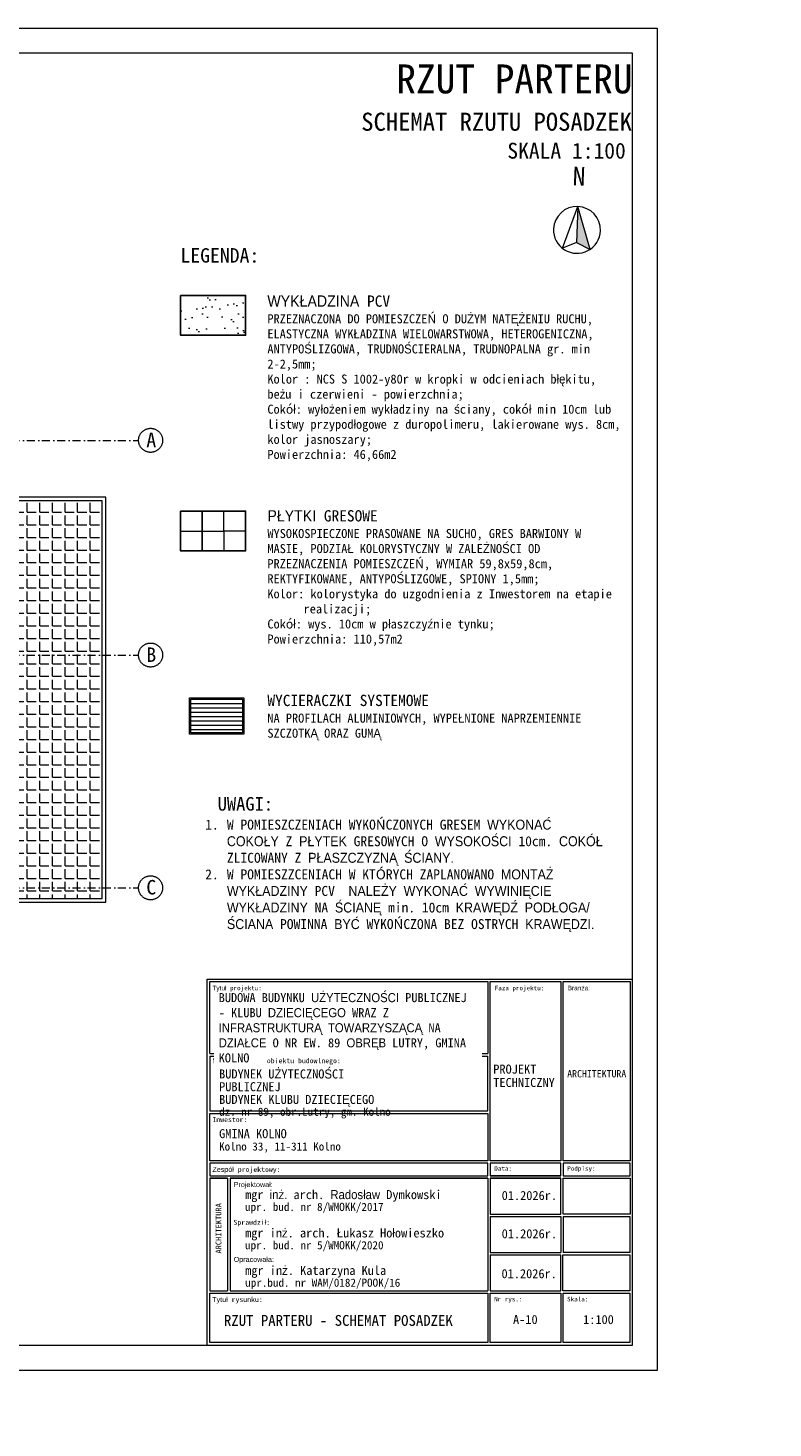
# Model space of a CAD drawing. Header units: millimetres. Extents: x -1373 to 28294, y -9636 to 187.
# Tile 44 of 133: x 10621 to 12268, y -9636 to -6539. Entities that reach past the tile are written whole.
import ezdxf
from ezdxf.enums import TextEntityAlignment as Align

# ---------------------------------------------------------------- set-up
doc = ezdxf.new("R2010")
doc.units = ezdxf.units.MM
doc.set_wipeout_variables(frame=1)
doc.linetypes.add('Kreski i kropki', pattern=[335.138881, 176.388884, -88.194442, 0, -70.555556])
doc.linetypes.add('Wipeout_Contour', pattern=[1000, 0, -1000])
for name, color, linetype, lineweight in [('_k_krawężnik', 252, 'Continuous', 13), ('_k_kreskowanie', 250, 'Continuous', 9), ('_k_opis', 7, 'Continuous', 13), ('_k_osie', 142, 'Kreski i kropki', 13), ('_k_sufit', 7, 'Continuous', 25), ('_k_tabela', 7, 'Continuous', 13), ('_k_widok', 7, 'Continuous', 18), ('Nowe_320-W Umeblowanie_Nr_pióra__1', 7, 'Continuous', 13)]:
    doc.layers.add(name, color=color, linetype=linetype, lineweight=lineweight)
doc.layers.add('Nowe_320-W Umeblowanie', color=7, linetype='Continuous')
doc.styles.add('GENERATED_STYLE_1', font='MS Gothic.ttf')
doc.styles.add('GENERATED_STYLE_2', font='MS Gothic.ttf')
doc.styles.add('Katarzyna', font='MS Gothic.ttf')

# ---------------------------------------------------------------- blocks, each defined once
blk = doc.blocks.new('tabela_arch')
at = {"layer": '_k_tabela', "ltscale": 1000}
for p, q in [((-940, 810.8), (0, 810.8)), ((-940, 0), (-940, 810.8)), ((-934.6, 805.5), (-319.3, 805.5)), ((-934.6, 645.9), (-934.6, 805.5)), ((-319.3, 805.5), (-319.3, 645.9)), ((-314.3, 805.5), (-158, 805.5)), ((-314.3, 408.5), (-314.3, 805.5)), ((-158, 805.5), (-158, 408.5)), ((-153, 805.5), (-5, 805.5)), ((-153, 408.5), (-153, 805.5)), ((-5, 805.5), (-5, 408.5)), ((0, 810.8), (0, 0)), ((-934.6, 645.9), (-319.3, 645.9)), ((-934.6, 640.5), (-934.6, 519.2)), ((-934.6, 640.5), (-319.3, 640.5)), ((-319.3, 519.2), (-319.3, 640.5)), ((-934.6, 519.2), (-319.3, 519.2)), ((-934.6, 513.8), (-319.3, 513.8)), ((-934.6, 408.5), (-934.6, 513.8)), ((-319.3, 513.8), (-319.3, 408.5)), ((-319.3, 408.5), (-934.6, 408.5)), ((-319.3, 403.6), (-934.6, 403.6)), ((-934.6, 403.6), (-934.6, 375.6)), ((-319.3, 375.6), (-319.3, 403.6)), ((-158, 408.5), (-314.3, 408.5)), ((-158, 403.6), (-314.3, 403.6)), ((-314.3, 403.6), (-314.3, 375.6)), ((-158, 375.6), (-158, 403.6)), ((-5, 408.5), (-153, 408.5)), ((-5, 403.6), (-153, 403.6)), ((-153, 403.6), (-153, 375.6)), ((-5, 375.6), (-5, 403.6)), ((-934.6, 375.6), (-319.3, 375.6)), ((-314.3, 375.6), (-158, 375.6)), ((-158, 375.6), (-314.3, 375.6)), ((-153, 375.6), (-5, 375.6)), ((-934.6, 370.1), (-895, 370.1)), ((-895, 370.1), (-934.6, 370.1)), ((-934.6, 370.1), (-934.6, 121.3)), ((-889.5, 370.1), (-319.3, 370.1)), ((-319.3, 370.1), (-889.5, 370.1)), ((-319.3, 370.1), (-319.3, 121.3)), ((-314.3, 370.1), (-158, 370.1)), ((-158, 370.1), (-314.3, 370.1)), ((-314.3, 370.1), (-314.3, 290.8)), ((-158, 290.8), (-158, 370.1)), ((-153, 290.8), (-153, 370.1)), ((-153, 370.1), (-5, 370.1)), ((-5, 370.1), (-5, 290.8)), ((-319.3, 285.3), (-319.3, 121.3)), ((-314.3, 290.8), (-158, 290.8)), ((-314.3, 285.3), (-158, 285.3)), ((-314.3, 285.3), (-314.3, 206)), ((-314.3, 285.3), (-314.3, 206)), ((-158, 285.3), (-158, 206)), ((-158, 285.3), (-158, 206)), ((-5, 290.8), (-153, 290.8)), ((-153, 285.3), (-5.4, 285.3)), ((-153, 285.3), (-153, 206)), ((-153, 285.3), (-153, 206)), ((-5.4, 285.3), (-5.4, 206)), ((-5.4, 285.3), (-5.4, 206)), ((-934.6, 200.5), (-934.6, 121.3)), ((-314.6, 200.5), (-314.6, 121.3)), ((-314.3, 206), (-158, 206)), ((-314.3, 200.5), (-158, 200.5)), ((-158.4, 121.3), (-158.4, 200.5)), ((-153.4, 121.3), (-153.4, 200.5)), ((-153.4, 121.3), (-153.4, 200.5)), ((-5, 206), (-153, 206)), ((-153, 200.5), (-5.4, 200.5)), ((-5.4, 200.5), (-5.4, 121.3)), ((-5.4, 200.5), (-5.4, 121.3)), ((-934.6, 121.3), (-895, 121.3)), ((-934.6, 7), (-934.6, 115.8)), ((-934.6, 115.8), (-319.3, 115.8)), ((-889.5, 121.3), (-319.3, 121.3)), ((-319.3, 115.8), (-319.3, 7)), ((-314.3, 121.3), (-158, 121.3)), ((-314.3, 7), (-314.3, 115.8)), ((-314.3, 115.8), (-158, 115.8)), ((-158, 115.8), (-158, 7)), ((-5, 121.3), (-153, 121.3)), ((-153, 7), (-153, 115.8)), ((-153, 115.8), (-5.4, 115.8)), ((-5.4, 115.8), (-5.4, 7)), ((0, 0), (-940, 0)), ((-319.3, 7), (-934.6, 7)), ((-158, 7), (-314.3, 7)), ((-5.4, 7), (-153, 7))]:
    blk.add_line(p, q, dxfattribs=at)
for points in [[(-895, 370.1), (-895, 370.1), (-895, 121.3)], [(-889.5, 370.1), (-889.5, 121.3)]]:
    blk.add_lwpolyline(points, dxfattribs=at)
at = {"layer": '_k_tabela', "attachment_point": 1}
for s, insert, char_height, style in [('\\A1;Tytuł projektu:', (-928.6, 796.1), 10, 'GENERATED_STYLE_2'), ('\\A1;Faza projektu:', (-304.3, 796.1), 10, 'GENERATED_STYLE_2'), ('\\A1;Branża:', (-143, 796.1), 10, 'GENERATED_STYLE_2'), ('\\A1;Nazwa i adres obiektu budowlnego:', (-928.6, 635.8), 11, 'GENERATED_STYLE_2'), ('\\A1;ARCHITEKTURA', (-144, 609.5), 16, 'GENERATED_STYLE_2'), ('\\A1;Inwestor:', (-928.6, 505.6), 11, 'GENERATED_STYLE_1'), ('\\A1;Zespół projektowy:', (-928.6, 395.3), 11, 'GENERATED_STYLE_2'), ('\\A1;Data:', (-305.2, 396.9), 10, 'GENERATED_STYLE_2'), ('\\A1;Podpisy:', (-143.9, 396.9), 10, 'GENERATED_STYLE_2'), ('\\A1;Projektował:', (-881.5, 361.8), 11, 'GENERATED_STYLE_1'), ('\\A1;01{\\fMS Gothic|b0|i0|c128|p49;.202}6{\\fMS Gothic|b0|i0|c128|p49;r.}', (-288.9, 342.2), 20, 'GENERATED_STYLE_2'), ('\\A1;{\\fMS Gothic|b0|i0|c128|p49;Sprawdzi}ł{\\fMS Gothic|b0|i0|c128|p49;:}', (-881.9, 278.2), 11, 'GENERATED_STYLE_2'), ('\\A1;01{\\fMS Gothic|b0|i0|c128|p49;.202}6{\\fMS Gothic|b0|i0|c128|p49;r.}', (-288.9, 257.5), 20, 'GENERATED_STYLE_2'), ('\\A1;Opracowała:', (-881.5, 196.2), 11, 'GENERATED_STYLE_2'), ('\\A1;01{\\fMS Gothic|b0|i0|c128|p49;.202}6{\\fMS Gothic|b0|i0|c128|p49;r.}', (-289.3, 169.2), 20, 'GENERATED_STYLE_2'), ('\\A1;Tytuł rysunku:', (-929, 107.5), 11, 'GENERATED_STYLE_2'), ('\\A1;Nr rys.:', (-305.6, 107.9), 10, 'GENERATED_STYLE_2'), ('\\A1;Skala:', (-144.3, 107.9), 10, 'GENERATED_STYLE_2')]:
    blk.add_mtext(s, dxfattribs=dict(at, insert=insert, char_height=char_height, style=style))
at = {"layer": '_k_tabela', "insert": (-307.5, 621.7), "char_height": 20, "width": 151.282, "attachment_point": 1, "line_spacing_factor": 0.886929, "style": 'GENERATED_STYLE_2'}
blk.add_mtext('\\A1;{\\fMS Gothic|b0|i0|c128|p49;PROJEKT }TECHNICZNY', dxfattribs=at)
at = {"layer": '_k_tabela', "char_height": 20, "attachment_point": 1, "style": 'GENERATED_STYLE_2'}
for s, insert, line_spacing_factor in [('\\A1;{\\fMS Gothic|b0|i0|c128|p49;GMINA }KOLNO\\P{\\H0.9x;Kolno 33, 11-311 Kolno}', (-913.8, 478.9), 0.880579), ('\\A1;mgr inż. arch. Radosław Dymkowski\\P{\\H0.9x;upr. bud. nr 8/WMOKK/2017}', (-856.3, 344.1), 0.845413), ('\\A1;{\\fMS Gothic|b0|i0|c128|p49;mgr in}ż{\\fMS Gothic|b0|i0|c128|p49;. arch. }Ł{\\fMS Gothic|b0|i0|c128|p49;ukasz Ho}ł{\\fMS Gothic|b0|i0|c128|p49;owieszko\\P\\H0.9x;upr. bud. nr 5/WMOKK/20\\fMS Gothic|b0|i0|c238|p49;20}', (-856.3, 259.3), 0.845413), ('\\A1;{\\fMS Gothic|b0|i0|c128|p49;mgr in}ż{\\fMS Gothic|b0|i0|c128|p49;. Katarzyna Kula\\H0.9x;\\Pupr.bud. nr WAM/0182/POOK/16\\H1.1111x; }', (-856, 176.4), 0.845413)]:
    blk.add_mtext(s, dxfattribs=dict(at, insert=insert, line_spacing_factor=line_spacing_factor))
at = {"layer": '_k_tabela', "insert": (-921.6, 203.7), "char_height": 13, "attachment_point": 1, "rotation": 90, "line_spacing_factor": 0.845413, "style": 'GENERATED_STYLE_2'}
blk.add_mtext('\\A1;{\\fMS Gothic|b0|i0|c128|p49;ARCHITEKTURA}', dxfattribs=at)
at = {"layer": '_k_tabela', "insert": (-914.7, 779.9), "char_height": 20, "width": 572.544, "attachment_point": 1, "style": 'GENERATED_STYLE_2', "bg_fill": 2}
blk.add_mtext('\\A1;{\\fMS Gothic|b1|i0|c238|p49;BUDOWA BUDYNKU UŻYTECZNOŚCI PUBLICZNEJ - KLUBU DZIECIĘCEGO WRAZ Z INFRASTRUKTURĄ TOWARZYSZĄCĄ NA DZIAŁCE O NR EW. 89 OBRĘB LUTRY, GMINA KOLNO }', dxfattribs=at)
at = {"layer": '_k_tabela', "insert": (-913.8, 611), "char_height": 20, "width": 400.102, "attachment_point": 1, "line_spacing_factor": 0.845413, "style": 'GENERATED_STYLE_2'}
blk.add_mtext('\\A1;{\\fMS Gothic|b0|i0|c128|p49;BUDYNEK U}Ż{\\fMS Gothic|b0|i0|c128|p49;YTECZNO}Ś{\\fMS Gothic|b0|i0|c128|p49;CI PUBLICZNEJ \\P}BUDYNEK {\\fMS Gothic|b0|i0|c128|p49;KLUBU DZIECI}Ę{\\fMS Gothic|b0|i0|c128|p49;CEGO\\P\\H0.9x;dz. nr \\fMS Gothic|b0|i0|c238|p49;89,\\fMS Gothic|b0|i0|c128|p49; obr.\\fMS Gothic|b0|i0|c238|p49;Lutry, gm. Kolno}', dxfattribs=at)
blk = doc.blocks.new('Symbol północy 21')
at = {"layer": 'Nowe_320-W Umeblowanie', "linetype": 'Continuous', "lineweight": 0, "true_color": 0x000000}
blk.add_hatch(color=18, dxfattribs=at).paths.add_polyline_path([(0, 0.5), (0, -0.27), (0.294, -0.405)])
at = {"layer": 'Nowe_320-W Umeblowanie_Nr_pióra__1', "color": 7, "linetype": 'Continuous', "lineweight": 13}
for p, q in [((0, 0.5), (0, -0.27)), ((0.294, -0.405), (0, 0.5)), ((0, -0.27), (0.294, -0.405))]:
    blk.add_line(p, q, dxfattribs=at)
for start, end in [(0, 180), (180, 0)]:
    blk.add_arc((0, 0), 0.5, start, end, dxfattribs=at)
at = {"layer": 'Nowe_320-W Umeblowanie_Nr_pióra__1', "color": 7, "lineweight": 13, "style": 'GENERATED_STYLE_1'}
blk.add_attdef('txt', text='', height=0.4, dxfattribs=at).set_placement((0, 0.828), align=Align.BOTTOM_CENTER)
at = {"color": 254, "linetype": 'Wipeout_Contour', "lineweight": 0, "ltscale": 2.239185}
blk.add_wipeout([(0, 0.5), (0, -0.27), (-0.294, -0.405)], dxfattribs=at).dxf.layer = 'Nowe_320-W Umeblowanie'
at = {"layer": 'Nowe_320-W Umeblowanie_Nr_pióra__1', "color": 7, "linetype": 'Continuous', "lineweight": 13}
for p, q in [((-0.294, -0.405), (0, 0.5)), ((0, 0.5), (0, -0.27)), ((0, -0.27), (-0.294, -0.405))]:
    blk.add_line(p, q, dxfattribs=at)
blk = doc.blocks.new('PÓŁNOC')
at = {"layer": 'Nowe_320-W Umeblowanie', "color": 7, "linetype": 'Continuous', "lineweight": 13}
blk.add_blockref('Symbol północy 21', (12.022, 13.325), dxfattribs=at).add_auto_attribs({'txt': 'N'})

msp = doc.modelspace()

# ---------------------------------------------------------------- hatches: boundary and pattern name
at = {"layer": '_k_kreskowanie', "ltscale": 2, "transparency": 33554636}
h = msp.add_hatch(dxfattribs=at)
h.set_pattern_fill('AR-SAND', color=256)
h.set_pattern_definition([(37.5, (-60, 0), (-1.60003, 48.94132), [0, -38.608, 0, -43.18, 0, -41.275]), (7.5, (-60, 0), (44.95233, 71.6825), [0, -20.828, 0, -34.798, 0, -13.335]), (327.5, (-91.24, 0), (79.09924, 0.14372), [0, -12.7, 0, -45.72, 0, -59.69]), (317.5, (-91.24, 0), (76.35565, 22.29293), [0, -6.35, 0, -29.972, 0, -34.29])])
h.paths.add_polyline_path([(11102.1, -7130.2), (10958.1, -7130.2), (10958.1, -7218.2), (11102.1, -7218.2)])
at = {"layer": '_k_kreskowanie'}
h = msp.add_hatch(dxfattribs=at)
h.set_pattern_fill('ANGLE', color=256, scale=4)
h.set_pattern_definition([(0, (4500, -3390.704), (0, 27.94), [20.32, -7.62]), (90, (4500, -3390.704), (-27.94, 2e-15), [20.32, -7.62])])
h.paths.add_polyline_path([(10785.2, -7584.8), (10465.2, -7584.8), (10465.2, -7643.8), (10445.2, -7643.8), (10445.2, -7843.8), (10465.2, -7843.8), (10465.2, -8043.8), (10445.2, -8043.8), (10445.2, -8243.8), (10465.2, -8243.8), (10465.2, -8464.8), (10785.2, -8464.8)])
at = {"layer": '_k_widok', "ltscale": 2}
h = msp.add_hatch(dxfattribs=at)
h.set_pattern_fill('ANSI31', color=256, scale=3, angle=135)
h.set_pattern_definition([(180, (35148.953, -179283.228), (-2e-15, -9.525), [])])
h.paths.add_polyline_path([(10980.9, -8023.7), (10980.9, -8097.7), (11094.9, -8097.7), (11094.9, -8023.7)])

# ---------------------------------------------------------------- linework, layer by layer
at = {"layer": '_k_krawężnik'}
msp.add_lwpolyline([(10465.2, -8472.8), (10793.2, -8472.8), (10793.2, -7576.8), (10465.2, -7576.8)], close=True, dxfattribs=at)
msp.add_lwpolyline([(10465.2, -8043.8), (10465.2, -8464.8), (10785.2, -8464.8), (10785.2, -7584.8), (10465.2, -7584.8), (10465.2, -8043.8)], dxfattribs=at)
at = {"layer": '_k_opis'}
for points in [[(7812.2, -6538.6), (12012.2, -6538.6), (12012.2, -9508.6), (7812.2, -9508.6)], [(8002.2, -6593.6), (11957.2, -6593.6), (11957.2, -9453.6), (8002.2, -9453.6)]]:
    msp.add_lwpolyline(points, close=True, dxfattribs=at)
at = {"layer": '_k_osie', "ltscale": 0.1}
for points in [[(8265.2, -7450.8), (10865.2, -7450.8)], [(8265.2, -7925.8), (10865.2, -7925.8)], [(8265.2, -8440.8), (10865.2, -8440.8)]]:
    msp.add_lwpolyline(points, dxfattribs=at)
at = {"layer": '_k_osie'}
for centre in [(10891.9, -7450.8), (10891.9, -7925.8), (10891.9, -8440.8)]:
    msp.add_circle(centre, 26.6, dxfattribs=at)
at = {"layer": '_k_sufit', "ltscale": 0.1}
for points in [[(10958.1, -7130.2), (11102.1, -7130.2), (11102.1, -7218.2), (10958.1, -7218.2)], [(10958.1, -7607.5), (11102.1, -7607.5), (11102.1, -7695.5), (10958.1, -7695.5)]]:
    msp.add_lwpolyline(points, close=True, dxfattribs=at)
at = {"layer": '_k_widok', "ltscale": 0.1}
for points in [[(10958.1, -7607.4), (10958.1, -7651.5), (11006.1, -7651.5), (11006.1, -7607.4)], [(11006.1, -7607.4), (11006.1, -7651.5), (11054.1, -7651.5), (11054.1, -7607.4)], [(11102.1, -7607.5), (11102.1, -7651.5), (11054.1, -7651.5), (11054.1, -7607.4)], [(10958.1, -7695.5), (10958.1, -7651.5), (11006.1, -7651.5), (11006.1, -7695.5)], [(11006.1, -7695.5), (11006.1, -7651.5), (11054.1, -7651.5), (11054.1, -7695.5)], [(11102.1, -7695.5), (11102.1, -7651.5), (11054.1, -7651.5), (11054.1, -7695.5)]]:
    msp.add_lwpolyline(points, dxfattribs=at)
for points in [[(10977.9, -8100.7), (10977.9, -8020.7), (11097.9, -8020.7), (11097.9, -8100.7)], [(10980.9, -8097.7), (10980.9, -8023.7), (11094.9, -8023.7), (11094.9, -8097.7)]]:
    msp.add_lwpolyline(points, close=True, dxfattribs=at)

# ---------------------------------------------------------------- texts
at = {"layer": '_k_opis', "ltscale": 5, "char_height": 16, "attachment_point": 1, "style": 'Katarzyna'}
for s, insert in [('\\pi553.86;{\\fMS Gothic|b1|i0|c238|p49;\\H4x;RZUT PARTERU\\P\\pi502.19;\\H0.625x;SCHEMAT RZUTU SUFITÓW\\P\\pi799.44;\\H0.87499x;SKALA 1:100}', (6381.4, -6619.2)), ('\\pi553.86;{\\fMS Gothic|b1|i0|c238|p49;\\H4x;RZUT PARTERU\\P\\pi476.33;\\H0.625x;SCHEMAT RZUTU POSADZEK\\P\\pi799.44;\\H0.87499x;SKALA 1:100}', (10881.4, -6619.2))]:
    msp.add_mtext_dynamic_manual_height_columns(s, width=1047.438, gutter_width=25, heights=[0], dxfattribs=dict(at, insert=insert))
at = {"layer": '_k_osie', "char_height": 32, "attachment_point": 8, "style": 'GENERATED_STYLE_2'}
for s, insert in [('A', (10893.4, -7466)), ('B', (10893.4, -7941)), ('C', (10893.4, -8456))]:
    msp.add_mtext(s, dxfattribs=dict(at, insert=insert))
at = {"layer": '_k_tabela', "attachment_point": 1, "style": 'GENERATED_STYLE_1'}
for s, insert, char_height in [('\\A1;RZUT PARTERU - SCHEMAT POSADZEK', (11054.1, -9385.9), 24), ('\\A1;A-10', (11693.4, -9385.9), 20), ('\\A1;1:100', (11848.3, -9385.9), 20)]:
    msp.add_mtext(s, dxfattribs=dict(at, insert=insert, char_height=char_height))
at = {"layer": '_k_widok', "ltscale": 5, "attachment_point": 1, "style": 'Katarzyna'}
for s, width, insert, char_height in [('LEGENDA:', 613.785, (10958.1, -7025.6), 32), ('{\\fMS Gothic|b1|i0|c238|p49;\\H1.25x;WYKŁADZINA PCV\\P\\fMS Gothic|b0|i0|c128|p49;\\H0.8x;PRZEZNACZONA DO POMIESZCZE}Ń {\\fMS Gothic|b0|i0|c128|p49;O DU}Ż{\\fMS Gothic|b0|i0|c128|p49;YM NAT}ĘŻ{\\fMS Gothic|b0|i0|c128|p49;ENIU RUCHU, ELASTYCZNA WYK}Ł{\\fMS Gothic|b0|i0|c128|p49;ADZINA WIELOWARSTWOWA, HETEROGENICZNA, ANTYPO}Ś{\\fMS Gothic|b0|i0|c128|p49;LIZGOWA, TRUDNO}Ś{\\fMS Gothic|b0|i0|c128|p49;CIERALNA, TRUDNOPALNA gr. min 2-2,5mm;\\P\\pi-100,l100;Kolor : NCS S 1002-y80r w kropki w odcieniach b}łę{\\fMS Gothic|b0|i0|c128|p49;kitu, be}ż{\\fMS Gothic|b0|i0|c128|p49;u i czerwieni - powierzchnia;\\PCokó}ł{\\fMS Gothic|b0|i0|c128|p49;: wy}ł{\\fMS Gothic|b0|i0|c128|p49;o}ż{\\fMS Gothic|b0|i0|c128|p49;eniem wyk}ł{\\fMS Gothic|b0|i0|c128|p49;adziny na }ś{\\fMS Gothic|b0|i0|c128|p49;ciany, cokó}ł{\\fMS Gothic|b0|i0|c128|p49; min 10cm lub listwy przypod}ł{\\fMS Gothic|b0|i0|c128|p49;ogowe z duropolimeru, lakierowane wys. 8cm, kolor jasnoszary;\\P\\pi0,l0;Powierzchnia: 46,66m2\\P\\P\\P\\P\\fMS Gothic|b1|i0|c238|p49;\\H1.25x;PŁYTKI GRESOWE\\P\\fMS Gothic|b0|i0|c128|p49;\\H0.8x;WYSOKOSPIECZONE PRASOWANE NA SUCHO, GRES BARWIONY W MASIE, PODZIA}Ł {\\fMS Gothic|b0|i0|c128|p49;KOLORYSTYCZNY W ZALE}Ż{\\fMS Gothic|b0|i0|c128|p49;NO}Ś{\\fMS Gothic|b0|i0|c128|p49;CI OD PRZEZNACZENIA POMIESZCZE}Ń{\\fMS Gothic|b0|i0|c128|p49;, WYMIAR 59,8x59,8cm, REKTYFIKOWANE, ANTYPO}Ś{\\fMS Gothic|b0|i0|c128|p49;LIZGOWE, SPIONY 1,5mm;\\P\\pi-80,l80;Kolor: kolorystyka do uzgodnienia z Inwestorem na etapie realizacji;\\P\\pi0,l0;Cokó}ł{\\fMS Gothic|b0|i0|c128|p49;: wys. 10cm w p}ł{\\fMS Gothic|b0|i0|c128|p49;aszczy}ź{\\fMS Gothic|b0|i0|c128|p49;nie tynku;\\PPowierzchnia: 110,57m2\\P\\P\\P\\P\\fMS Gothic|b1|i0|c238|p49;\\H1.25x;WYCIERACZKI SYSTEMOWE\\P\\fMS Gothic|b0|i0|c128|p49;\\H0.8x;NA PROFILACH ALUMINIOWYCH, WYPE}Ł{\\fMS Gothic|b0|i0|c128|p49;NIONE NAPRZEMIENNIE SZCZOTK}Ą {\\fMS Gothic|b0|i0|c128|p49;ORAZ GUM}Ą\\P\\P\\P ', 784.634, (11150.2, -7130.2), 20)]:
    msp.add_mtext_dynamic_manual_height_columns(s, width=width, gutter_width=25, heights=[0], dxfattribs=dict(at, insert=insert, char_height=char_height))

# ---------------------------------------------------------------- next in the draw order: block references
at = {"xscale": 103.6800000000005, "yscale": 103.6800000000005, "zscale": 103.6800000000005, "rotation": 357.772928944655}
msp.add_blockref('PÓŁNOC', (10535.6, -8317.3), dxfattribs=at)
at = {"layer": '_k_osie'}
msp.add_blockref('tabela_arch', (11957.2, -9453.6), dxfattribs=at)

# ---------------------------------------------------------------- next in the draw order: texts
at = {"layer": '_k_opis', "ltscale": 5, "insert": (10996.7, -8240), "char_height": 16, "attachment_point": 1, "style": 'Katarzyna'}
msp.add_mtext_dynamic_manual_height_columns('{\\fMS Gothic|b1|i0|c238|p49;\\H4x; \\H0.46875x;UWAGI:\\P\\pi-48,l64,t64;\\fMS Gothic|b0|i0|c238|p49;\\H0.73333x;1.^IW POMIESZCZENIACH WYKOŃCZONYCH GRESEM WYKONAĆ COKOŁY Z PŁYTEK GRESOWYCH O WYSOKOŚCI 10cm. COKÓŁ ZLICOWANY Z PŁASZCZYZNĄ ŚCIANY.\\P2.^IW POMIESZZCENIACH W KTÓRYCH ZAPLANOWANO MONTAŻ WYKŁADZINY PCV  NALEŻY WYKONAĆ WYWINIĘCIE WYKŁADZINY NA ŚCIANĘ min. 10cm KRAWĘDŹ PODŁOGA/ ŚCIANA POWINNA BYĆ WYKOŃCZONA BEZ OSTRYCH KRAWĘDZI. }', width=894.965, gutter_width=25, heights=[0], dxfattribs=at)

doc.saveas('drawing.dxf')
